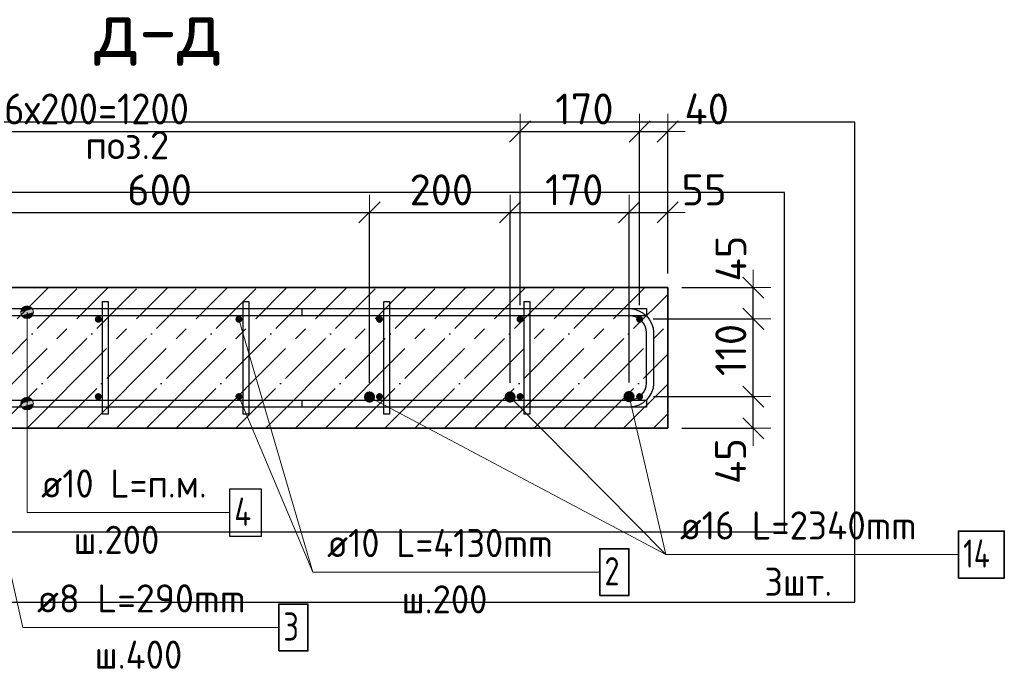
# Model space of a CAD drawing. Header units: millimetres. Extents: x -2995 to 47287, y -2809 to 58122.
# Tile 109 of 143: x 29211 to 30612, y 51436 to 52359. Entities that reach past the tile are written whole.
import ezdxf

# ---------------------------------------------------------------- set-up
doc = ezdxf.new("R2010")
doc.units = ezdxf.units.MM
doc.header["$PDMODE"] = 65
doc.linetypes.add('______11', pattern=[100, 80, -10, 0, -10])
doc.linetypes.add('______5', pattern=[220, 160, -20, 20, -20])
for name, color, linetype, lineweight in [('Standard', 7, 'Continuous', 25), ('Арм.стержн. Арматура края', 96, 'Continuous', 35), ('Арм.стержн. вертикальными 1', 22, 'Continuous', 35), ('Арм.стержн.горизонт. 1', 180, 'Continuous', 35), ('Размерная линия_ общее', 7, 'Continuous', 13)]:
    doc.layers.add(name, color=color, linetype=linetype, lineweight=lineweight)
doc.layers.add('Арм.стержн. вертикальными 2', color=7, linetype='Continuous', lineweight=35, true_color=0x006e00)
doc.layers.add('Арм.стержн.Стяжки', color=7, linetype='Continuous', lineweight=35, true_color=0x501e0f)
doc.styles.add('ISOCPEUR', font='ISOCPEUR')
doc.dimstyles.new('DIMSTYLE_3', dxfattribs={"dimtxt": 44, "dimasz": 50, "dimexe": 0, "dimexo": 0, "dimgap": 22, "dimtad": 2, "dimdec": 0, "dimrnd": 5, "dimzin": 12, "dimdsep": 46, "dimtxsty": 'ISOCPEUR', "dimblk1": 'ALL_ML_STRICH', "dimblk2": 'ALL_ML_STRICH', "dimsah": 1, "dimcen": 0, "dimclrd": 7, "dimclre": 256, "dimclrt": 7, "dimadec": 0, "dimazin": 0, "dimtfac": 1, "dimtdec": 0, "dimtix": 1, "dimtmove": 2, "dimatfit": 3, "dimfxl": 0, "dimtzin": 0, "dimlwd": 0, "dimlwe": -3, "dimarcsym": 0})
doc.dimstyles.new('DIMSTYLE_8', dxfattribs={"dimtxt": 44, "dimasz": 50, "dimexe": 0, "dimexo": 0, "dimgap": 22, "dimtad": 2, "dimdec": 0, "dimrnd": 5, "dimzin": 12, "dimdsep": 46, "dimtxsty": 'ISOCPEUR', "dimblk1": 'ALL_ML_STRICH', "dimblk2": 'ALL_ML_STRICH', "dimsah": 1, "dimcen": 0, "dimclrd": 7, "dimclre": 256, "dimclrt": 7, "dimadec": 0, "dimazin": 0, "dimtfac": 1, "dimtdec": 0, "dimtix": 1, "dimtmove": 2, "dimatfit": 3, "dimfxl": 0, "dimtvp": 1.2, "dimtzin": 0, "dimlwd": 0, "dimlwe": -3, "dimarcsym": 0})

# ---------------------------------------------------------------- blocks, each defined once
blk = doc.blocks.new('ALL_ML_STRICH')
at = {"color": 0, "linetype": 'ByBlock', "lineweight": -2}
for p, q in [((-0.3, -0.3), (0.3, 0.3)), ((0, -0.5), (0, 0.5)), ((-1, 0), (0.5, 0))]:
    blk.add_line(p, q, dxfattribs=at)
blk = doc.blocks.new('*D382')
at = {"layer": 'DEFPOINTS', "color": 7, "linetype": 'Continuous', "lineweight": 13, "transparency": 33554687}
for p in [(29107.6, 52085.5), (29107.6, 51823), (29709.1, 51823)]:
    blk.add_point(p, dxfattribs=at)
at = {"layer": 'Размерная линия_ общее', "color": 253, "linetype": 'Continuous', "lineweight": -2, "true_color": 0xa0a0a0, "transparency": 33554687}
for p, q in [((29107.6, 51843), (29107.6, 52085.5)), ((29709.1, 51843), (29709.1, 52085.5))]:
    blk.add_line(p, q, dxfattribs=at)
at = {"layer": 'Размерная линия_ общее', "color": 7, "linetype": 'Continuous', "lineweight": -2, "transparency": 33554687}
blk.add_line((29107.6, 52085.5), (29709.1, 52085.5), dxfattribs=at)
at = {"layer": 'Размерная линия_ общее', "color": 7, "linetype": 'Continuous', "lineweight": 13, "transparency": 33554687, "xscale": 50, "yscale": 50, "zscale": 50, "rotation": 180}
blk.add_blockref('ALL_ML_STRICH', (29107.6, 52085.5), dxfattribs=at)
at = {"layer": 'Размерная линия_ общее', "color": 7, "linetype": 'Continuous', "lineweight": 13, "transparency": 33554687, "xscale": 50, "yscale": 50, "zscale": 50}
blk.add_blockref('ALL_ML_STRICH', (29709.1, 52085.5), dxfattribs=at)
at = {"layer": 'Размерная линия_ общее', "color": 7, "linetype": 'Continuous', "lineweight": 13, "transparency": 33554687, "insert": (29410.5, 52117.5), "char_height": 44, "width": 132, "attachment_point": 5, "style": 'ISOCPEUR'}
blk.add_mtext('\\A1;{600}', dxfattribs=at)
blk = doc.blocks.new('*D383')
at = {"layer": 'DEFPOINTS', "color": 7, "linetype": 'Continuous', "lineweight": 13, "transparency": 33554687}
for p in [(29709.1, 52085.5), (29709.1, 51823), (29909.1, 51823)]:
    blk.add_point(p, dxfattribs=at)
at = {"layer": 'Размерная линия_ общее', "color": 253, "linetype": 'Continuous', "lineweight": -2, "true_color": 0xa0a0a0, "transparency": 33554687}
for p, q in [((29709.1, 51843), (29709.1, 52085.5)), ((29909.1, 51843), (29909.1, 52085.5))]:
    blk.add_line(p, q, dxfattribs=at)
at = {"layer": 'Размерная линия_ общее', "color": 7, "linetype": 'Continuous', "lineweight": -2, "transparency": 33554687}
blk.add_line((29709.1, 52085.5), (29909.1, 52085.5), dxfattribs=at)
at = {"layer": 'Размерная линия_ общее', "color": 7, "linetype": 'Continuous', "lineweight": 13, "transparency": 33554687, "xscale": 50, "yscale": 50, "zscale": 50, "rotation": 180}
blk.add_blockref('ALL_ML_STRICH', (29709.1, 52085.5), dxfattribs=at)
at = {"layer": 'Размерная линия_ общее', "color": 7, "linetype": 'Continuous', "lineweight": 13, "transparency": 33554687, "xscale": 50, "yscale": 50, "zscale": 50}
blk.add_blockref('ALL_ML_STRICH', (29909.1, 52085.5), dxfattribs=at)
at = {"layer": 'Размерная линия_ общее', "color": 7, "linetype": 'Continuous', "lineweight": 13, "transparency": 33554687, "insert": (29811.3, 52117.5), "char_height": 44, "width": 132, "attachment_point": 5, "style": 'ISOCPEUR'}
blk.add_mtext('\\A1;{200}', dxfattribs=at)
blk = doc.blocks.new('*D384')
at = {"layer": 'DEFPOINTS', "color": 7, "linetype": 'Continuous', "lineweight": 13, "transparency": 33554687}
for p in [(29909.1, 52085.5), (29909.1, 51823), (30078.3, 51823.6)]:
    blk.add_point(p, dxfattribs=at)
at = {"layer": 'Размерная линия_ общее', "color": 253, "linetype": 'Continuous', "lineweight": -2, "true_color": 0xa0a0a0, "transparency": 33554687}
for p, q in [((29909.1, 51843), (29909.1, 52085.5)), ((30078.3, 51843.6), (30078.3, 52085.5))]:
    blk.add_line(p, q, dxfattribs=at)
at = {"layer": 'Размерная линия_ общее', "color": 7, "linetype": 'Continuous', "lineweight": -2, "transparency": 33554687}
blk.add_line((29909.1, 52085.5), (30078.3, 52085.5), dxfattribs=at)
at = {"layer": 'Размерная линия_ общее', "color": 7, "linetype": 'Continuous', "lineweight": 13, "transparency": 33554687, "xscale": 50, "yscale": 50, "zscale": 50, "rotation": 180}
blk.add_blockref('ALL_ML_STRICH', (29909.1, 52085.5), dxfattribs=at)
at = {"layer": 'Размерная линия_ общее', "color": 7, "linetype": 'Continuous', "lineweight": 13, "transparency": 33554687, "xscale": 50, "yscale": 50, "zscale": 50}
blk.add_blockref('ALL_ML_STRICH', (30078.3, 52085.5), dxfattribs=at)
at = {"layer": 'Размерная линия_ общее', "color": 7, "linetype": 'Continuous', "lineweight": 13, "transparency": 33554687, "insert": (30000.3, 52117.5), "char_height": 44, "width": 132, "attachment_point": 5, "style": 'ISOCPEUR'}
blk.add_mtext('\\A1;{170}', dxfattribs=at)
blk = doc.blocks.new('*D385')
at = {"layer": 'DEFPOINTS', "color": 7, "linetype": 'Continuous', "lineweight": 13, "transparency": 33554687}
for p in [(30078.3, 52085.5), (30133.3, 51978.6), (30078.3, 51823.6)]:
    blk.add_point(p, dxfattribs=at)
at = {"layer": 'Размерная линия_ общее', "color": 253, "linetype": 'Continuous', "lineweight": -2, "true_color": 0xa0a0a0, "transparency": 33554687}
for p, q in [((30078.3, 51843.6), (30078.3, 52085.5)), ((30133.3, 51998.6), (30133.3, 52085.5))]:
    blk.add_line(p, q, dxfattribs=at)
at = {"layer": 'Размерная линия_ общее', "color": 7, "linetype": 'Continuous', "lineweight": -2, "transparency": 33554687}
blk.add_line((30078.3, 52085.5), (30133.3, 52085.5), dxfattribs=at)
at = {"layer": 'Размерная линия_ общее', "color": 7, "linetype": 'Continuous', "lineweight": 13, "transparency": 33554687, "xscale": 50, "yscale": 50, "zscale": 50, "rotation": 180}
blk.add_blockref('ALL_ML_STRICH', (30078.3, 52085.5), dxfattribs=at)
at = {"layer": 'Размерная линия_ общее', "color": 7, "linetype": 'Continuous', "lineweight": 13, "transparency": 33554687, "xscale": 50, "yscale": 50, "zscale": 50}
blk.add_blockref('ALL_ML_STRICH', (30133.3, 52085.5), dxfattribs=at)
at = {"layer": 'Размерная линия_ общее', "color": 7, "linetype": 'Continuous', "lineweight": 13, "transparency": 33554687, "insert": (30185, 52117.4), "char_height": 44, "width": 88, "attachment_point": 5, "style": 'ISOCPEUR'}
blk.add_mtext('\\A1;{55}', dxfattribs=at)
blk = doc.blocks.new('*D397')
at = {"layer": 'DEFPOINTS', "color": 7, "linetype": 'Continuous', "lineweight": 13, "transparency": 33554687}
for p in [(30093.3, 51823.6), (30133.3, 51778.6), (30255.1, 51778.6)]:
    blk.add_point(p, dxfattribs=at)
at = {"layer": 'Размерная линия_ общее', "color": 253, "linetype": 'Continuous', "lineweight": -2, "true_color": 0xa0a0a0, "transparency": 33554687}
for p, q in [((30113.3, 51823.6), (30255.1, 51823.6)), ((30153.3, 51778.6), (30255.1, 51778.6))]:
    blk.add_line(p, q, dxfattribs=at)
at = {"layer": 'Размерная линия_ общее', "color": 7, "linetype": 'Continuous', "lineweight": -2, "transparency": 33554687}
blk.add_line((30255.1, 51778.6), (30255.1, 51823.6), dxfattribs=at)
at = {"layer": 'Размерная линия_ общее', "color": 7, "linetype": 'Continuous', "lineweight": 13, "transparency": 33554687, "xscale": 50, "yscale": 50, "zscale": 50}
for p, rotation in [((30255.1, 51823.6), 90), ((30255.1, 51778.6), 270)]:
    blk.add_blockref('ALL_ML_STRICH', p, dxfattribs=dict(at, rotation=rotation))
at = {"layer": 'Размерная линия_ общее', "color": 7, "linetype": 'Continuous', "lineweight": 13, "transparency": 33554687, "insert": (30222.8, 51731.9), "char_height": 44, "width": 88, "attachment_point": 5, "rotation": 90, "style": 'ISOCPEUR'}
blk.add_mtext('\\A1;{45}', dxfattribs=at)
blk = doc.blocks.new('*D398')
at = {"layer": 'DEFPOINTS', "color": 7, "linetype": 'Continuous', "lineweight": 13, "transparency": 33554687}
for p in [(30092.6, 51934.1), (30093.3, 51823.6), (30255.1, 51823.6)]:
    blk.add_point(p, dxfattribs=at)
at = {"layer": 'Размерная линия_ общее', "color": 253, "linetype": 'Continuous', "lineweight": -2, "true_color": 0xa0a0a0, "transparency": 33554687}
for p, q in [((30112.6, 51934.1), (30255.1, 51934.1)), ((30113.3, 51823.6), (30255.1, 51823.6))]:
    blk.add_line(p, q, dxfattribs=at)
at = {"layer": 'Размерная линия_ общее', "color": 7, "linetype": 'Continuous', "lineweight": -2, "transparency": 33554687}
blk.add_line((30255.1, 51823.6), (30255.1, 51934.1), dxfattribs=at)
at = {"layer": 'Размерная линия_ общее', "color": 7, "linetype": 'Continuous', "lineweight": 13, "transparency": 33554687, "xscale": 50, "yscale": 50, "zscale": 50}
for p, rotation in [((30255.1, 51934.1), 90), ((30255.1, 51823.6), 270)]:
    blk.add_blockref('ALL_ML_STRICH', p, dxfattribs=dict(at, rotation=rotation))
at = {"layer": 'Размерная линия_ общее', "color": 7, "linetype": 'Continuous', "lineweight": 13, "transparency": 33554687, "insert": (30223.1, 51889.8), "char_height": 44, "width": 132, "attachment_point": 5, "rotation": 90, "style": 'ISOCPEUR'}
blk.add_mtext('\\A1;{110}', dxfattribs=at)
blk = doc.blocks.new('*D399')
at = {"layer": 'DEFPOINTS', "color": 7, "linetype": 'Continuous', "lineweight": 13, "transparency": 33554687}
for p in [(30133.3, 51978.6), (30092.6, 51934.1), (30255.1, 51934.1)]:
    blk.add_point(p, dxfattribs=at)
at = {"layer": 'Размерная линия_ общее', "color": 253, "linetype": 'Continuous', "lineweight": -2, "true_color": 0xa0a0a0, "transparency": 33554687}
for p, q in [((30153.3, 51978.6), (30255.1, 51978.6)), ((30112.6, 51934.1), (30255.1, 51934.1))]:
    blk.add_line(p, q, dxfattribs=at)
at = {"layer": 'Размерная линия_ общее', "color": 7, "linetype": 'Continuous', "lineweight": -2, "transparency": 33554687}
blk.add_line((30255.1, 51934.1), (30255.1, 51978.6), dxfattribs=at)
at = {"layer": 'Размерная линия_ общее', "color": 7, "linetype": 'Continuous', "lineweight": 13, "transparency": 33554687, "xscale": 50, "yscale": 50, "zscale": 50}
for p, rotation in [((30255.1, 51978.6), 90), ((30255.1, 51934.1), 270)]:
    blk.add_blockref('ALL_ML_STRICH', p, dxfattribs=dict(at, rotation=rotation))
at = {"layer": 'Размерная линия_ общее', "color": 7, "linetype": 'Continuous', "lineweight": 13, "transparency": 33554687, "insert": (30223.3, 52019.8), "char_height": 44, "width": 88, "attachment_point": 5, "rotation": 90, "style": 'ISOCPEUR'}
blk.add_mtext('\\A1;{45}', dxfattribs=at)
blk = doc.blocks.new('*D401')
at = {"layer": 'DEFPOINTS', "color": 7, "linetype": 'Continuous', "lineweight": 13, "transparency": 33554687}
for p in [(28723.3, 52200.5), (28723.3, 51933.6), (29923.3, 51933.6)]:
    blk.add_point(p, dxfattribs=at)
at = {"layer": 'Размерная линия_ общее', "color": 253, "linetype": 'Continuous', "lineweight": -2, "true_color": 0xa0a0a0, "transparency": 33554687}
for p, q in [((28723.3, 51953.6), (28723.3, 52200.5)), ((29923.3, 51953.6), (29923.3, 52200.5))]:
    blk.add_line(p, q, dxfattribs=at)
at = {"layer": 'Размерная линия_ общее', "color": 7, "linetype": 'Continuous', "lineweight": -2, "transparency": 33554687}
blk.add_line((28723.3, 52200.5), (29923.3, 52200.5), dxfattribs=at)
at = {"layer": 'Размерная линия_ общее', "color": 7, "linetype": 'Continuous', "lineweight": 13, "transparency": 33554687, "xscale": 50, "yscale": 50, "zscale": 50, "rotation": 180}
blk.add_blockref('ALL_ML_STRICH', (28723.3, 52200.5), dxfattribs=at)
at = {"layer": 'Размерная линия_ общее', "color": 7, "linetype": 'Continuous', "lineweight": 13, "transparency": 33554687, "xscale": 50, "yscale": 50, "zscale": 50}
blk.add_blockref('ALL_ML_STRICH', (29923.3, 52200.5), dxfattribs=at)
at = {"layer": 'Размерная линия_ общее', "color": 7, "linetype": 'Continuous', "lineweight": 13, "transparency": 33554687, "insert": (29189.3, 52254.5), "char_height": 44, "width": 2.2, "attachment_point": 1, "line_spacing_factor": 0.60241, "style": 'ISOCPEUR'}
blk.add_mtext('\\W0.91;6х200=1200', dxfattribs=at)
blk = doc.blocks.new('*D402')
at = {"layer": 'DEFPOINTS', "color": 7, "linetype": 'Continuous', "lineweight": 13, "transparency": 33554687}
for p in [(29923.3, 52200.5), (29923.3, 51933.6), (30093.3, 51933.6)]:
    blk.add_point(p, dxfattribs=at)
at = {"layer": 'Размерная линия_ общее', "color": 253, "linetype": 'Continuous', "lineweight": -2, "true_color": 0xa0a0a0, "transparency": 33554687}
for p, q in [((29923.3, 51953.6), (29923.3, 52200.5)), ((30093.3, 51953.6), (30093.3, 52200.5))]:
    blk.add_line(p, q, dxfattribs=at)
at = {"layer": 'Размерная линия_ общее', "color": 7, "linetype": 'Continuous', "lineweight": -2, "transparency": 33554687}
blk.add_line((29923.3, 52200.5), (30093.3, 52200.5), dxfattribs=at)
at = {"layer": 'Размерная линия_ общее', "color": 7, "linetype": 'Continuous', "lineweight": 13, "transparency": 33554687, "xscale": 50, "yscale": 50, "zscale": 50, "rotation": 180}
blk.add_blockref('ALL_ML_STRICH', (29923.3, 52200.5), dxfattribs=at)
at = {"layer": 'Размерная линия_ общее', "color": 7, "linetype": 'Continuous', "lineweight": 13, "transparency": 33554687, "xscale": 50, "yscale": 50, "zscale": 50}
blk.add_blockref('ALL_ML_STRICH', (30093.3, 52200.5), dxfattribs=at)
at = {"layer": 'Размерная линия_ общее', "color": 7, "linetype": 'Continuous', "lineweight": 13, "transparency": 33554687, "insert": (30014.9, 52232.5), "char_height": 44, "width": 132, "attachment_point": 5, "style": 'ISOCPEUR'}
blk.add_mtext('\\A1;{170}', dxfattribs=at)
blk = doc.blocks.new('*D403')
at = {"layer": 'DEFPOINTS', "color": 7, "linetype": 'Continuous', "lineweight": 13, "transparency": 33554687}
for p in [(30093.3, 52200.5), (30133.3, 51978.6), (30093.3, 51933.6)]:
    blk.add_point(p, dxfattribs=at)
at = {"layer": 'Размерная линия_ общее', "color": 253, "linetype": 'Continuous', "lineweight": -2, "true_color": 0xa0a0a0, "transparency": 33554687}
for p, q in [((30093.3, 51953.6), (30093.3, 52200.5)), ((30133.3, 51998.6), (30133.3, 52200.5))]:
    blk.add_line(p, q, dxfattribs=at)
at = {"layer": 'Размерная линия_ общее', "color": 7, "linetype": 'Continuous', "lineweight": -2, "transparency": 33554687}
blk.add_line((30093.3, 52200.5), (30133.3, 52200.5), dxfattribs=at)
at = {"layer": 'Размерная линия_ общее', "color": 7, "linetype": 'Continuous', "lineweight": 13, "transparency": 33554687, "xscale": 50, "yscale": 50, "zscale": 50, "rotation": 180}
blk.add_blockref('ALL_ML_STRICH', (30093.3, 52200.5), dxfattribs=at)
at = {"layer": 'Размерная линия_ общее', "color": 7, "linetype": 'Continuous', "lineweight": 13, "transparency": 33554687, "xscale": 50, "yscale": 50, "zscale": 50}
blk.add_blockref('ALL_ML_STRICH', (30133.3, 52200.5), dxfattribs=at)
at = {"layer": 'Размерная линия_ общее', "color": 7, "linetype": 'Continuous', "lineweight": 13, "transparency": 33554687, "insert": (30188.7, 52232.5), "char_height": 44, "width": 88, "attachment_point": 5, "style": 'ISOCPEUR'}
blk.add_mtext('\\A1;{40}', dxfattribs=at)

msp = doc.modelspace()

# ---------------------------------------------------------------- hatches: boundary and pattern name
at = {"layer": 'Арм.стержн. вертикальными 1', "linetype": 'Continuous', "lineweight": 50, "transparency": 33554687}
for points in [[(29328.3, 51933.6), (29327.9, 51935.5), (29326.8, 51937.1), (29325.2, 51938.2), (29323.3, 51938.6), (29321.4, 51938.2), (29319.8, 51937.1), (29318.7, 51935.5), (29318.3, 51933.6), (29318.7, 51931.6), (29319.8, 51930), (29321.4, 51928.9), (29323.3, 51928.6), (29325.2, 51928.9), (29326.8, 51930), (29327.9, 51931.6)], [(29528.3, 51933.6), (29527.9, 51935.5), (29526.8, 51937.1), (29525.2, 51938.2), (29523.3, 51938.6), (29521.4, 51938.2), (29519.8, 51937.1), (29518.7, 51935.5), (29518.3, 51933.6), (29518.7, 51931.6), (29519.8, 51930), (29521.4, 51928.9), (29523.3, 51928.6), (29525.2, 51928.9), (29526.8, 51930), (29527.9, 51931.6)], [(29728.3, 51933.6), (29727.9, 51935.5), (29726.8, 51937.1), (29725.2, 51938.2), (29723.3, 51938.6), (29721.4, 51938.2), (29719.8, 51937.1), (29718.7, 51935.5), (29718.3, 51933.6), (29718.7, 51931.6), (29719.8, 51930), (29721.4, 51928.9), (29723.3, 51928.6), (29725.2, 51928.9), (29726.8, 51930), (29727.9, 51931.6)], [(29928.3, 51933.6), (29927.9, 51935.5), (29926.8, 51937.1), (29925.2, 51938.2), (29923.3, 51938.6), (29921.4, 51938.2), (29919.8, 51937.1), (29918.7, 51935.5), (29918.3, 51933.6), (29918.7, 51931.6), (29919.8, 51930), (29921.4, 51928.9), (29923.3, 51928.6), (29925.2, 51928.9), (29926.8, 51930), (29927.9, 51931.6)], [(30098.3, 51933.6), (30097.9, 51935.5), (30096.8, 51937.1), (30095.2, 51938.2), (30093.3, 51938.6), (30091.4, 51938.2), (30089.8, 51937.1), (30088.7, 51935.5), (30088.3, 51933.6), (30088.7, 51931.6), (30089.8, 51930), (30091.4, 51928.9), (30093.3, 51928.6), (30095.2, 51928.9), (30096.8, 51930), (30097.9, 51931.6)], [(29328.3, 51823.6), (29327.9, 51825.5), (29326.8, 51827.1), (29325.2, 51828.2), (29323.3, 51828.6), (29321.4, 51828.2), (29319.8, 51827.1), (29318.7, 51825.5), (29318.3, 51823.6), (29318.7, 51821.6), (29319.8, 51820), (29321.4, 51818.9), (29323.3, 51818.6), (29325.2, 51818.9), (29326.8, 51820), (29327.9, 51821.6)], [(29528.3, 51823.6), (29527.9, 51825.5), (29526.8, 51827.1), (29525.2, 51828.2), (29523.3, 51828.6), (29521.4, 51828.2), (29519.8, 51827.1), (29518.7, 51825.5), (29518.3, 51823.6), (29518.7, 51821.6), (29519.8, 51820), (29521.4, 51818.9), (29523.3, 51818.6), (29525.2, 51818.9), (29526.8, 51820), (29527.9, 51821.6)], [(29728.3, 51823.6), (29727.9, 51825.5), (29726.8, 51827.1), (29725.2, 51828.2), (29723.3, 51828.6), (29721.4, 51828.2), (29719.8, 51827.1), (29718.7, 51825.5), (29718.3, 51823.6), (29718.7, 51821.6), (29719.8, 51820), (29721.4, 51818.9), (29723.3, 51818.6), (29725.2, 51818.9), (29726.8, 51820), (29727.9, 51821.6)], [(29928.3, 51823.6), (29927.9, 51825.5), (29926.8, 51827.1), (29925.2, 51828.2), (29923.3, 51828.6), (29921.4, 51828.2), (29919.8, 51827.1), (29918.7, 51825.5), (29918.3, 51823.6), (29918.7, 51821.6), (29919.8, 51820), (29921.4, 51818.9), (29923.3, 51818.6), (29925.2, 51818.9), (29926.8, 51820), (29927.9, 51821.6)], [(30098.3, 51823.6), (30097.9, 51825.5), (30096.8, 51827.1), (30095.2, 51828.2), (30093.3, 51828.6), (30091.4, 51828.2), (30089.8, 51827.1), (30088.7, 51825.5), (30088.3, 51823.6), (30088.7, 51821.6), (30089.8, 51820), (30091.4, 51818.9), (30093.3, 51818.6), (30095.2, 51818.9), (30096.8, 51820), (30097.9, 51821.6)]]:
    msp.add_hatch(color=4, dxfattribs=at).paths.add_polyline_path(points)
at = {"layer": 'Арм.стержн. вертикальными 2', "linetype": 'Continuous', "lineweight": 50, "transparency": 33554687}
for points in [[(29717.1, 51823), (29716.4, 51826.1), (29714.7, 51828.7), (29712.1, 51830.4), (29709.1, 51831), (29706, 51830.4), (29703.4, 51828.7), (29701.7, 51826.1), (29701.1, 51823), (29701.7, 51820), (29703.4, 51817.4), (29706, 51815.6), (29709.1, 51815), (29712.1, 51815.6), (29714.7, 51817.4), (29716.4, 51820)], [(29917.1, 51823), (29916.4, 51826.1), (29914.7, 51828.7), (29912.1, 51830.4), (29909.1, 51831), (29906, 51830.4), (29903.4, 51828.7), (29901.7, 51826.1), (29901.1, 51823), (29901.7, 51820), (29903.4, 51817.4), (29906, 51815.6), (29909.1, 51815), (29912.1, 51815.6), (29914.7, 51817.4), (29916.4, 51820)], [(30086.3, 51823.6), (30085.7, 51826.6), (30084, 51829.2), (30081.4, 51830.9), (30078.3, 51831.6), (30075.2, 51830.9), (30072.6, 51829.2), (30070.9, 51826.6), (30070.3, 51823.6), (30070.9, 51820.5), (30072.6, 51817.9), (30075.2, 51816.2), (30078.3, 51815.6), (30081.4, 51816.2), (30084, 51817.9), (30085.7, 51820.5)]]:
    msp.add_hatch(color=7, dxfattribs=at).paths.add_polyline_path(points)
at = {"layer": 'Арм.стержн.горизонт. 1', "linetype": 'Continuous', "lineweight": 13, "transparency": 33554687}
for points in [[(29217.5, 51951.3), (29226.5, 51951.3), (29222, 51952.6)], [(29217.5, 51951.3), (29226.5, 51951.3), (29222, 51952.6)], [(29217.5, 51951.3), (29226.5, 51951.3), (29222, 51952.6)], [(29213, 51943.6), (29231, 51943.6), (29229.8, 51948.1)], [(29213, 51943.6), (29229.8, 51948.1), (29214.3, 51948.1)], [(29213, 51943.6), (29231, 51943.6), (29229.8, 51948.1)], [(29213, 51943.6), (29229.8, 51948.1), (29214.3, 51948.1)], [(29213, 51943.6), (29231, 51943.6), (29229.8, 51948.1)], [(29213, 51943.6), (29229.8, 51948.1), (29214.3, 51948.1)], [(29214.3, 51939.1), (29231, 51943.6), (29213, 51943.6)], [(29214.3, 51939.1), (29231, 51943.6), (29213, 51943.6)], [(29214.3, 51939.1), (29231, 51943.6), (29213, 51943.6)], [(29214.3, 51948.1), (29229.8, 51948.1), (29226.5, 51951.3)], [(29214.3, 51948.1), (29226.5, 51951.3), (29217.5, 51951.3)], [(29214.3, 51948.1), (29229.8, 51948.1), (29226.5, 51951.3)], [(29214.3, 51948.1), (29226.5, 51951.3), (29217.5, 51951.3)], [(29214.3, 51948.1), (29229.8, 51948.1), (29226.5, 51951.3)], [(29214.3, 51948.1), (29226.5, 51951.3), (29217.5, 51951.3)], [(29214.3, 51939.1), (29229.8, 51939.1), (29231, 51943.6)], [(29214.3, 51939.1), (29229.8, 51939.1), (29231, 51943.6)], [(29214.3, 51939.1), (29229.8, 51939.1), (29231, 51943.6)], [(29217.5, 51935.8), (29229.8, 51939.1), (29214.3, 51939.1)], [(29217.5, 51935.8), (29229.8, 51939.1), (29214.3, 51939.1)], [(29217.5, 51935.8), (29229.8, 51939.1), (29214.3, 51939.1)], [(29217.5, 51935.8), (29226.5, 51935.8), (29229.8, 51939.1)], [(29217.5, 51935.8), (29226.5, 51935.8), (29229.8, 51939.1)], [(29217.5, 51935.8), (29226.5, 51935.8), (29229.8, 51939.1)], [(29226.5, 51935.8), (29217.5, 51935.8), (29222, 51934.6)], [(29226.5, 51935.8), (29217.5, 51935.8), (29222, 51934.6)], [(29226.5, 51935.8), (29217.5, 51935.8), (29222, 51934.6)], [(29213, 51813.6), (29231, 51813.6), (29229.8, 51818.1)], [(29213, 51813.6), (29229.8, 51818.1), (29214.3, 51818.1)], [(29213, 51813.6), (29231, 51813.6), (29229.8, 51818.1)], [(29213, 51813.6), (29229.8, 51818.1), (29214.3, 51818.1)], [(29213, 51813.6), (29231, 51813.6), (29229.8, 51818.1)], [(29213, 51813.6), (29229.8, 51818.1), (29214.3, 51818.1)], [(29214.3, 51809.1), (29231, 51813.6), (29213, 51813.6)], [(29214.3, 51809.1), (29231, 51813.6), (29213, 51813.6)], [(29214.3, 51809.1), (29231, 51813.6), (29213, 51813.6)], [(29214.3, 51818.1), (29229.8, 51818.1), (29226.5, 51821.3)], [(29214.3, 51818.1), (29226.5, 51821.3), (29217.5, 51821.3)], [(29214.3, 51818.1), (29229.8, 51818.1), (29226.5, 51821.3)], [(29214.3, 51818.1), (29226.5, 51821.3), (29217.5, 51821.3)], [(29214.3, 51818.1), (29229.8, 51818.1), (29226.5, 51821.3)], [(29214.3, 51818.1), (29226.5, 51821.3), (29217.5, 51821.3)], [(29214.3, 51809.1), (29229.8, 51809.1), (29231, 51813.6)], [(29214.3, 51809.1), (29229.8, 51809.1), (29231, 51813.6)], [(29214.3, 51809.1), (29229.8, 51809.1), (29231, 51813.6)], [(29217.5, 51821.3), (29226.5, 51821.3), (29222, 51822.6)], [(29217.5, 51821.3), (29226.5, 51821.3), (29222, 51822.6)], [(29217.5, 51821.3), (29226.5, 51821.3), (29222, 51822.6)], [(29217.5, 51805.8), (29229.8, 51809.1), (29214.3, 51809.1)], [(29217.5, 51805.8), (29229.8, 51809.1), (29214.3, 51809.1)], [(29217.5, 51805.8), (29229.8, 51809.1), (29214.3, 51809.1)], [(29217.5, 51805.8), (29226.5, 51805.8), (29229.8, 51809.1)], [(29217.5, 51805.8), (29226.5, 51805.8), (29229.8, 51809.1)], [(29217.5, 51805.8), (29226.5, 51805.8), (29229.8, 51809.1)], [(29226.5, 51805.8), (29217.5, 51805.8), (29222, 51804.6)], [(29226.5, 51805.8), (29217.5, 51805.8), (29222, 51804.6)], [(29226.5, 51805.8), (29217.5, 51805.8), (29222, 51804.6)]]:
    msp.add_hatch(color=7, dxfattribs=at).paths.add_polyline_path(points)

# ---------------------------------------------------------------- linework, layer by layer
at = {"color": 52, "linetype": 'Continuous', "lineweight": -3, "transparency": 33554687}
for p, q in [((30299.5, 52113.9), (28445.4, 52113.9)), ((30299.5, 52113.9), (28445.4, 52113.9)), ((30299.5, 51631.3), (30299.5, 52113.9)), ((30299.5, 51631.3), (30299.5, 52113.9)), ((28445.4, 51631.3), (30299.5, 51631.3)), ((28445.4, 51631.3), (30299.5, 51631.3))]:
    msp.add_line(p, q, dxfattribs=at)
at = {"layer": 'Standard', "color": 7, "linetype": 'Continuous', "lineweight": 35, "transparency": 33554687}
for p, q in [((30133.3, 51978.6), (28683.3, 51978.6)), ((30133.3, 51778.6), (30133.3, 51978.6)), ((28683.3, 51778.6), (30133.3, 51778.6))]:
    msp.add_line(p, q, dxfattribs=at)
at = {"layer": 'Standard', "color": 253, "linetype": '______5', "lineweight": -3, "true_color": 0xababab, "transparency": 33554687}
for p, q in [((29052.3, 51778.6), (29252.3, 51978.6)), ((29137.2, 51778.6), (29337.2, 51978.6)), ((29222, 51778.6), (29422, 51978.6)), ((29306.9, 51778.6), (29506.9, 51978.6)), ((29391.7, 51778.6), (29591.7, 51978.6)), ((29476.6, 51778.6), (29676.6, 51978.6)), ((29561.4, 51778.6), (29761.4, 51978.6)), ((29646.3, 51778.6), (29846.3, 51978.6)), ((29731.1, 51778.6), (29931.1, 51978.6)), ((29816, 51778.6), (30016, 51978.6)), ((29900.8, 51778.6), (30100.8, 51978.6)), ((29985.7, 51778.6), (30133.3, 51926.2)), ((30070.5, 51778.6), (30133.3, 51841.3))]:
    msp.add_line(p, q, dxfattribs=at)
at = {"layer": 'Standard', "color": 253, "linetype": '______11', "lineweight": -3, "true_color": 0xababab, "transparency": 33554687}
for p, q in [((29094.7, 51778.6), (29294.7, 51978.6)), ((29179.6, 51778.6), (29379.6, 51978.6)), ((29264.4, 51778.6), (29464.4, 51978.6)), ((29349.3, 51778.6), (29549.3, 51978.6)), ((29434.1, 51778.6), (29634.1, 51978.6)), ((29519, 51778.6), (29719, 51978.6)), ((29603.9, 51778.6), (29803.9, 51978.6)), ((29688.7, 51778.6), (29888.7, 51978.6)), ((29773.6, 51778.6), (29973.6, 51978.6)), ((29858.4, 51778.6), (30058.4, 51978.6)), ((29943.3, 51778.6), (30133.3, 51968.6)), ((30028.1, 51778.6), (30133.3, 51883.7)), ((30113, 51778.6), (30133.3, 51798.9))]:
    msp.add_line(p, q, dxfattribs=at)
at = {"layer": 'Standard', "color": 7, "linetype": 'Continuous', "lineweight": 13, "transparency": 33554687}
msp.add_line((29523.3, 51933.6), (29628.7, 51574), dxfattribs=at)
at = {"layer": 'Standard', "color": 7, "linetype": 'Continuous', "lineweight": 25, "transparency": 33554687}
msp.add_lwpolyline([(28345.4, 51531.3), (30399.5, 51531.3), (30399.5, 52213.9), (28345.4, 52213.9), (28345.4, 51531.3)], dxfattribs=at)
at = {"layer": 'Арм.стержн. Арматура края', "color": 4, "linetype": 'Continuous', "lineweight": 25, "transparency": 33554687}
msp.add_lwpolyline([(29613.3, 51818.6), (30079.3, 51818.6), (30083.8, 51819.2), (30088.4, 51820.7), (30092.6, 51823), (30096, 51825.9), (30098.8, 51829.3), (30101.2, 51833.5), (30102.7, 51838.1), (30103.3, 51842.6), (30103.3, 51914.5), (30102.7, 51919), (30101.2, 51923.6), (30098.8, 51927.8), (30096, 51931.2), (30092.6, 51934.1), (30088.4, 51936.4), (30083.8, 51937.9), (30079.3, 51938.6), (29613.3, 51938.6), (29613.3, 51948.6), (30080, 51948.6), (30086.1, 51947.7), (30092.4, 51945.6), (30098.3, 51942.3), (30103.1, 51938.3), (30107.1, 51933.5), (30110.4, 51927.7), (30112.5, 51921.3), (30113.3, 51915.2), (30113.3, 51841.9), (30112.5, 51835.8), (30110.4, 51829.4), (30107.1, 51823.6), (30103.1, 51818.8), (30098.3, 51814.8), (30092.4, 51811.5), (30086.1, 51809.4), (30080, 51808.6), (29613.3, 51808.6), (29613.3, 51818.6)], dxfattribs=at)
msp.add_lwpolyline([(29613.3, 51818.6), (30079.3, 51818.6), (30083.8, 51819.2), (30088.4, 51820.7), (30092.6, 51823), (30096, 51825.9), (30098.8, 51829.3), (30101.2, 51833.5), (30102.7, 51838.1), (30103.3, 51842.6), (30103.3, 51914.5), (30102.7, 51919), (30101.2, 51923.6), (30098.8, 51927.8), (30096, 51931.2), (30092.6, 51934.1), (30088.4, 51936.4), (30083.8, 51937.9), (30079.3, 51938.6), (29613.3, 51938.6), (29613.3, 51948.6), (30080, 51948.6), (30086.1, 51947.7), (30092.4, 51945.6), (30098.3, 51942.3), (30103.1, 51938.3), (30107.1, 51933.5), (30110.4, 51927.7), (30112.5, 51921.3), (30113.3, 51915.2), (30113.3, 51841.9), (30112.5, 51835.8), (30110.4, 51829.4), (30107.1, 51823.6), (30103.1, 51818.8), (30098.3, 51814.8), (30092.4, 51811.5), (30086.1, 51809.4), (30080, 51808.6), (29613.3, 51808.6), (29613.3, 51818.6)], dxfattribs=at)
msp.add_lwpolyline([(29613.3, 51818.6), (30079.3, 51818.6), (30083.8, 51819.2), (30088.4, 51820.7), (30092.6, 51823), (30096, 51825.9), (30098.8, 51829.3), (30101.2, 51833.5), (30102.7, 51838.1), (30103.3, 51842.6), (30103.3, 51914.5), (30102.7, 51919), (30101.2, 51923.6), (30098.8, 51927.8), (30096, 51931.2), (30092.6, 51934.1), (30088.4, 51936.4), (30083.8, 51937.9), (30079.3, 51938.6), (29613.3, 51938.6), (29613.3, 51948.6), (30080, 51948.6), (30086.1, 51947.7), (30092.4, 51945.6), (30098.3, 51942.3), (30103.1, 51938.3), (30107.1, 51933.5), (30110.4, 51927.7), (30112.5, 51921.3), (30113.3, 51915.2), (30113.3, 51841.9), (30112.5, 51835.8), (30110.4, 51829.4), (30107.1, 51823.6), (30103.1, 51818.8), (30098.3, 51814.8), (30092.4, 51811.5), (30086.1, 51809.4), (30080, 51808.6), (29613.3, 51808.6), (29613.3, 51818.6)], dxfattribs=at)
at = {"layer": 'Арм.стержн. вертикальными 1', "color": 7, "linetype": 'Continuous', "lineweight": 13, "transparency": 33554687}
for q in [(29523.3, 51823.6), (30036.7, 51574)]:
    msp.add_line((29628.7, 51574), q, dxfattribs=at)
at = {"layer": 'Арм.стержн. вертикальными 1', "color": 7, "linetype": 'Continuous', "lineweight": 35, "transparency": 33554687}
msp.add_lwpolyline([(30036.7, 51540.7), (30078.1, 51540.7), (30078.1, 51607.4), (30036.7, 51607.4), (30036.7, 51540.7)], dxfattribs=at)
at = {"layer": 'Арм.стержн. вертикальными 2', "color": 7, "linetype": 'Continuous', "lineweight": 13, "transparency": 33554687}
for q in [(29709.1, 51823), (29909.1, 51823), (30078.3, 51823.6), (30546.8, 51599.1)]:
    msp.add_line((30130.8, 51599.1), q, dxfattribs=at)
at = {"layer": 'Арм.стержн. вертикальными 2', "color": 7, "linetype": 'Continuous', "lineweight": 35, "transparency": 33554687}
msp.add_lwpolyline([(30546.8, 51565.7), (30612.1, 51565.7), (30612.1, 51632.4), (30546.8, 51632.4), (30546.8, 51565.7)], dxfattribs=at)
at = {"layer": 'Арм.стержн.горизонт. 1', "color": 52, "linetype": 'Continuous', "lineweight": 25, "transparency": 33554687}
for p, q in [((30133.3, 51978.6), (30133.3, 51978.6)), ((30133.3, 51778.6), (30133.3, 51778.6))]:
    msp.add_line(p, q, dxfattribs=at)
at = {"layer": 'Арм.стержн.горизонт. 1', "color": 7, "linetype": 'Continuous', "lineweight": 13, "transparency": 33554687}
for p, q in [((29222, 51952.6), (29222, 51952.6)), ((29222, 51952.6), (29222, 51952.6)), ((29222, 51952.6), (29222, 51952.6)), ((29213, 51943.6), (29213, 51943.6)), ((29213, 51943.6), (29213, 51943.6)), ((29213, 51943.6), (29213, 51943.6)), ((29222, 51658.7), (29222, 51943.6)), ((29222, 51658.7), (29222, 51943.6)), ((29222, 51658.7), (29222, 51943.6)), ((29231, 51943.6), (29231, 51943.6)), ((29231, 51943.6), (29231, 51943.6)), ((29231, 51943.6), (29231, 51943.6)), ((29222, 51934.6), (29222, 51934.6)), ((29222, 51934.6), (29222, 51934.6)), ((29222, 51934.6), (29222, 51934.6)), ((29213, 51813.6), (29213, 51813.6)), ((29213, 51813.6), (29213, 51813.6)), ((29213, 51813.6), (29213, 51813.6)), ((29222, 51822.6), (29222, 51822.6)), ((29222, 51822.6), (29222, 51822.6)), ((29222, 51822.6), (29222, 51822.6)), ((29222, 51658.7), (29222, 51813.6)), ((29222, 51658.7), (29222, 51813.6)), ((29222, 51658.7), (29222, 51813.6)), ((29231, 51813.6), (29231, 51813.6)), ((29231, 51813.6), (29231, 51813.6)), ((29231, 51813.6), (29231, 51813.6)), ((29222, 51804.6), (29222, 51804.6)), ((29222, 51804.6), (29222, 51804.6)), ((29222, 51804.6), (29222, 51804.6)), ((29222, 51658.7), (29510, 51658.7))]:
    msp.add_line(p, q, dxfattribs=at)
at = {"layer": 'Арм.стержн.горизонт. 1', "color": 4, "linetype": 'Continuous', "lineweight": 25, "transparency": 33554687}
for points in [[(30103.3, 51938.6), (28713.3, 51938.6), (28713.3, 51948.6), (30103.3, 51948.6), (30103.3, 51938.6)], [(30103.3, 51938.6), (28713.3, 51938.6), (28713.3, 51948.6), (30103.3, 51948.6), (30103.3, 51938.6)], [(30103.3, 51938.6), (28713.3, 51938.6), (28713.3, 51948.6), (30103.3, 51948.6), (30103.3, 51938.6)], [(30103.3, 51808.6), (28713.3, 51808.6), (28713.3, 51818.6), (30103.3, 51818.6), (30103.3, 51808.6)], [(30103.3, 51808.6), (28713.3, 51808.6), (28713.3, 51818.6), (30103.3, 51818.6), (30103.3, 51808.6)], [(30103.3, 51808.6), (28713.3, 51808.6), (28713.3, 51818.6), (30103.3, 51818.6), (30103.3, 51808.6)]]:
    msp.add_lwpolyline(points, dxfattribs=at)
at = {"layer": 'Арм.стержн.горизонт. 1', "color": 7, "linetype": 'Continuous', "lineweight": 25, "transparency": 33554687}
msp.add_lwpolyline([(29510, 51625.3), (29555.4, 51625.3), (29555.4, 51692), (29510, 51692), (29510, 51625.3)], dxfattribs=at)
at = {"layer": 'Арм.стержн.горизонт. 1', "color": 7, "linetype": 'Continuous', "lineweight": 13, "transparency": 33554687}
for centre in [(29222, 51943.6), (29222, 51943.6), (29222, 51943.6), (29222, 51813.6), (29222, 51813.6), (29222, 51813.6)]:
    msp.add_circle(centre, 9, dxfattribs=at)
at = {"layer": 'Арм.стержн.Стяжки', "color": 7, "linetype": 'Continuous', "lineweight": 13, "transparency": 33554687}
for q in [(29133.3, 51859.7), (29580, 51495.3)]:
    msp.add_line((29216, 51495.3), q, dxfattribs=at)
at = {"layer": 'Арм.стержн.Стяжки', "color": 40, "linetype": 'Continuous', "lineweight": 25, "transparency": 33554687}
for points in [[(29329.3, 51798.6), (29329.3, 51958.6), (29337.3, 51958.6), (29337.3, 51798.6), (29329.3, 51798.6)], [(29329.3, 51798.6), (29329.3, 51958.6), (29337.3, 51958.6), (29337.3, 51798.6), (29329.3, 51798.6)], [(29529.3, 51798.6), (29529.3, 51958.6), (29537.3, 51958.6), (29537.3, 51798.6), (29529.3, 51798.6)], [(29729.3, 51798.6), (29729.3, 51958.6), (29737.3, 51958.6), (29737.3, 51798.6), (29729.3, 51798.6)], [(29729.3, 51798.6), (29729.3, 51958.6), (29737.3, 51958.6), (29737.3, 51798.6), (29729.3, 51798.6)], [(29929.3, 51798.6), (29929.3, 51958.6), (29937.3, 51958.6), (29937.3, 51798.6), (29929.3, 51798.6)]]:
    msp.add_lwpolyline(points, dxfattribs=at)
at = {"layer": 'Арм.стержн.Стяжки', "color": 7, "linetype": 'Continuous', "lineweight": 35, "transparency": 33554687}
msp.add_lwpolyline([(29580, 51462), (29621.4, 51462), (29621.4, 51528.7), (29580, 51528.7), (29580, 51462)], dxfattribs=at)

# ---------------------------------------------------------------- texts
at = {"layer": 'Standard', "color": 7, "linetype": 'Continuous', "lineweight": 13, "transparency": 33554687, "insert": (29317.4, 52340.1), "char_height": 80, "width": 204.522, "attachment_point": 4, "style": 'ISOCPEUR'}
msp.add_mtext('\\A1;{\\fISOCPEUR|i0|b0;\\H80.000000;\\W1.000000;\\C7;д-д}\\P', dxfattribs=at)
at = {"layer": 'Standard', "color": 7, "linetype": 'Continuous', "lineweight": 25, "transparency": 33554687, "insert": (29364.4, 52161.1), "char_height": 40, "width": 140.769, "attachment_point": 8, "style": 'ISOCPEUR'}
msp.add_mtext('\\A1;{\\fISOCPEUR|i0|b0;\\H40.000000;\\W1.000000;\\C7;поз.2}\\P', dxfattribs=at)
at = {"layer": 'Арм.стержн. вертикальными 1', "color": 7, "linetype": 'Continuous', "lineweight": 25, "transparency": 33554687, "char_height": 40, "attachment_point": 7, "style": 'ISOCPEUR'}
for s, insert, width in [('\\W0.94;ø10 L=4130mm ', (29648.7, 51595.4), 386.635), ('\\W0.78;2', (30043.4, 51555.4), 43.521), ('\\W0.95;ш.200 ', (29754.7, 51515.4), 174.933)]:
    msp.add_mtext(s, dxfattribs=dict(at, insert=insert, width=width))
at = {"layer": 'Арм.стержн. вертикальными 2', "color": 7, "linetype": 'Continuous', "lineweight": 25, "transparency": 33554687, "char_height": 40, "attachment_point": 7, "style": 'ISOCPEUR'}
for s, insert, width in [('\\W0.96;ø16 L=2340mm ', (30150.8, 51620.4), 395.02), ('\\W0.76;14', (30553.5, 51580.4), 67.275), ('\\W0.94;3шт. ', (30270.8, 51540.4), 154.838)]:
    msp.add_mtext(s, dxfattribs=dict(at, insert=insert, width=width))
at = {"layer": 'Арм.стержн.горизонт. 1', "color": 7, "linetype": 'Continuous', "lineweight": 25, "transparency": 33554687, "char_height": 40, "attachment_point": 7, "style": 'ISOCPEUR'}
for s, insert, width in [('\\W0.94;ø10 L=п.м.', (29242, 51680), 266.644), ('\\W0.80;4', (29516.7, 51640), 47.978), ('\\W0.95;ш.200 ', (29288, 51600), 174.933)]:
    msp.add_mtext(s, dxfattribs=dict(at, insert=insert, width=width))
at = {"layer": 'Арм.стержн.Стяжки', "color": 7, "linetype": 'Continuous', "lineweight": 25, "transparency": 33554687, "char_height": 40, "attachment_point": 7, "style": 'ISOCPEUR'}
for s, insert, width in [('\\W0.98;ø8 L=290mm ', (29236, 51516.7), 343.369), ('\\W0.78;3', (29586.7, 51476.7), 43.521), ('\\W0.95;ш.400 ', (29318, 51436.7), 178.965)]:
    msp.add_mtext(s, dxfattribs=dict(at, insert=insert, width=width))

# ---------------------------------------------------------------- dimensions: what is measured, and where the dimension line sits
at = {"layer": 'Размерная линия_ общее', "color": 7, "linetype": 'Continuous', "lineweight": 13, "transparency": 33554687}
for base, p1, p2, dimstyle, picture, middle in [((30093.3, 52200.5), (29923.3, 51953.6), (30093.3, 51953.6), 'DIMSTYLE_3', '*D402', (30014.9, 52232.5)), ((30133.3, 52200.5), (30093.3, 51953.6), (30133.3, 51998.6), 'DIMSTYLE_8', '*D403', (30188.7, 52232.5)), ((29709.0537, 52085.5177), (29107.5578, 51843.0387), (29709.0537, 51843.0387), 'DIMSTYLE_3', '*D382', (29410.5057, 52117.5177)), ((29909.1, 52085.5), (29709.1, 51843), (29909.1, 51843), 'DIMSTYLE_3', '*D383', (29811.3, 52117.5)), ((30078.3, 52085.5), (29909.1, 51843), (30078.3, 51843.6), 'DIMSTYLE_3', '*D384', (30000.3, 52117.5)), ((30133.3, 52085.5), (30078.3, 51843.6), (30133.3, 51998.6), 'DIMSTYLE_8', '*D385', (30185, 52117.4))]:
    dim = msp.add_linear_dim(base=base, p1=p1, p2=p2, dimstyle=dimstyle, override={"dimpost": '<>', "dimclrd": 7, "dimclre": 253, "dimclrt": 7, "dimlwd": 0, "dimlwe": 65533}, dxfattribs=at)
    dim.commit()
    dim.dimension.update_dxf_attribs({"geometry": picture, "text_midpoint": middle, "dimtype": 160})
dim = msp.add_linear_dim(base=(29923.3, 52200.5), p1=(28723.3, 51953.6), p2=(29923.3, 51953.6), text='\\W0.91;6х200=1200', dimstyle='DIMSTYLE_3', override={"dimpost": '<>', "dimclrd": 7, "dimclre": 253, "dimclrt": 7, "dimlwd": 0, "dimlwe": 65533}, dxfattribs=at)
dim.commit()
dim.dimension.update_dxf_attribs({"geometry": '*D401', "text_midpoint": (29323.3, 52222.5), "dimtype": 160})
for base, p1, p2, picture, middle in [((30255.0878, 51978.5522), (30112.5578, 51934.0657), (30153.3057, 51978.5522), '*D399', (30223.335, 52019.777)), ((30255.0878, 51934.0657), (30113.3057, 51823.5519), (30112.5578, 51934.0657), '*D398', (30223.0878, 51889.8088)), ((30255.1, 51823.6), (30153.3, 51778.6), (30113.3, 51823.6), '*D397', (30222.8, 51731.9))]:
    dim = msp.add_linear_dim(base=base, p1=p1, p2=p2, angle=90, dimstyle='DIMSTYLE_8', override={"dimpost": '<>', "dimclrd": 7, "dimclre": 253, "dimclrt": 7, "dimlwd": 0, "dimlwe": 65533}, dxfattribs=at)
    dim.commit()
    dim.dimension.update_dxf_attribs({"geometry": picture, "text_midpoint": middle, "dimtype": 160})

doc.saveas('drawing.dxf')
